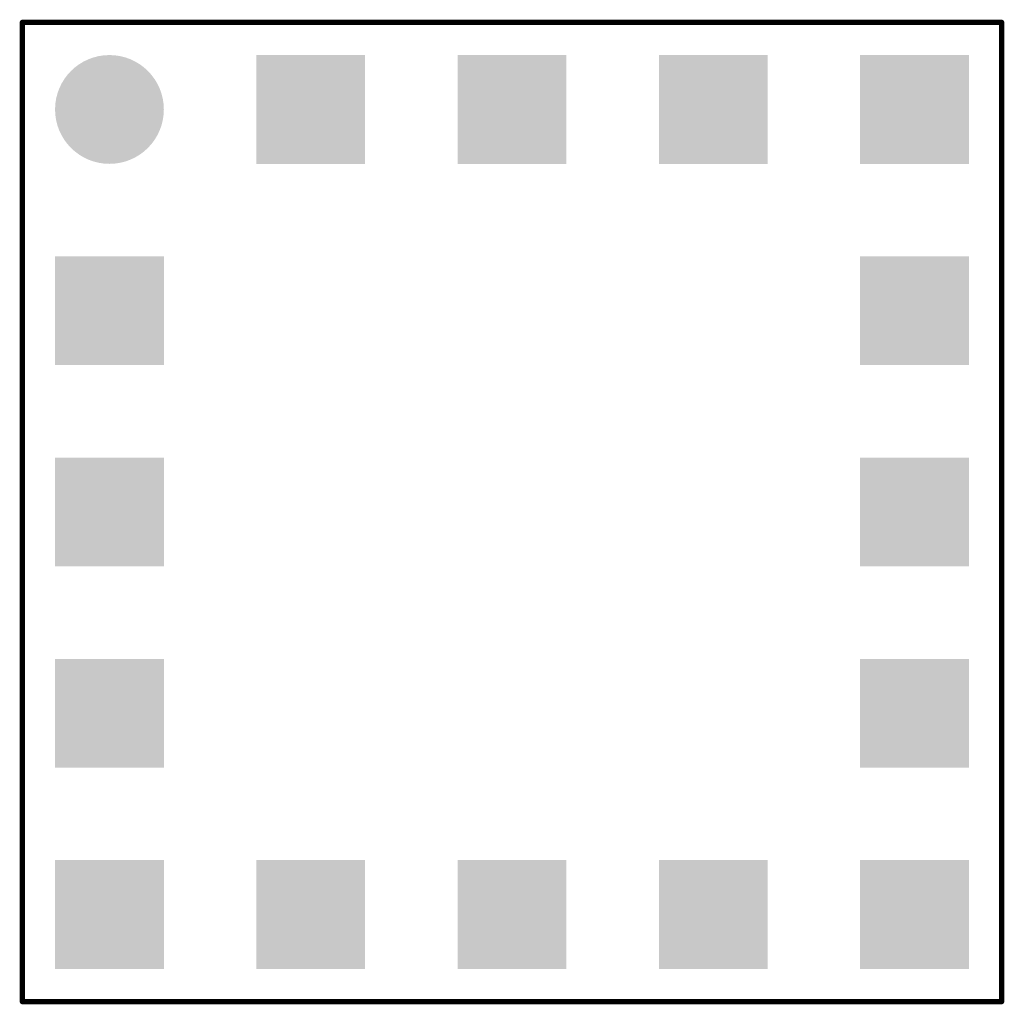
# Model space of a CAD drawing. Header units: millimetres. Extents: x -0.02 to 9.02, y -9.02 to 0.02.
import ezdxf

# ---------------------------------------------------------------- set-up
doc = ezdxf.new("R2010")
doc.units = ezdxf.units.MM
doc.layers.add('Mechanical1', color=6, linetype='Continuous')
doc.layers.add('TopLayer', color=1, linetype='Continuous')

msp = doc.modelspace()

# ---------------------------------------------------------------- hatches: boundary and pattern name
at = {"layer": 'TopLayer'}
h = msp.add_hatch(color=1, dxfattribs=at)
edge = h.paths.add_edge_path()
edge.add_arc((0.8, -0.8), 0.5, 0, 360)
for points in [[(3.15, -0.3), (3.15, -1.3), (2.15, -1.3), (2.15, -0.3)], [(5, -0.3), (5, -1.3), (4, -1.3), (4, -0.3)], [(6.85, -0.3), (6.85, -1.3), (5.85, -1.3), (5.85, -0.3)], [(8.7, -0.3), (8.7, -1.3), (7.7, -1.3), (7.7, -0.3)], [(1.3, -2.15), (1.3, -3.15), (0.3, -3.15), (0.3, -2.15)], [(8.7, -2.15), (8.7, -3.15), (7.7, -3.15), (7.7, -2.15)], [(1.3, -4), (1.3, -5), (0.3, -5), (0.3, -4)], [(8.7, -4), (8.7, -5), (7.7, -5), (7.7, -4)], [(1.3, -5.85), (1.3, -6.85), (0.3, -6.85), (0.3, -5.85)], [(8.7, -5.85), (8.7, -6.85), (7.7, -6.85), (7.7, -5.85)], [(1.3, -7.7), (1.3, -8.7), (0.3, -8.7), (0.3, -7.7)], [(3.15, -7.7), (3.15, -8.7), (2.15, -8.7), (2.15, -7.7)], [(5, -7.7), (5, -8.7), (4, -8.7), (4, -7.7)], [(6.85, -7.7), (6.85, -8.7), (5.85, -8.7), (5.85, -7.7)], [(8.7, -7.7), (8.7, -8.7), (7.7, -8.7), (7.7, -7.7)]]:
    msp.add_hatch(color=1, dxfattribs=at).paths.add_polyline_path(points)

# ---------------------------------------------------------------- linework, layer by layer
at = {"layer": 'Mechanical1', "const_width": 0.05}
for points in [[(0, 0), (9, 0)], [(0, -9), (0, 0)], [(9, -9), (9, 0)], [(0, -9), (9, -9)]]:
    msp.add_lwpolyline(points, dxfattribs=at)
at = {"layer": 'Mechanical1', "const_width": 0.025}
for points in [[(-0.0125, 0, 1), (0.0125, 0, 1)], [(-0.0125, 0, 1), (0.0125, 0, 1)], [(8.9875, 0, 1), (9.0125, 0, 1)], [(8.9875, 0, 1), (9.0125, 0, 1)], [(-0.0125, -9, 1), (0.0125, -9, 1)], [(-0.0125, -9, 1), (0.0125, -9, 1)], [(8.9875, -9, 1), (9.0125, -9, 1)], [(8.9875, -9, 1), (9.0125, -9, 1)]]:
    msp.add_lwpolyline(points, format="xyb", close=True, dxfattribs=at)

doc.saveas('drawing.dxf')
